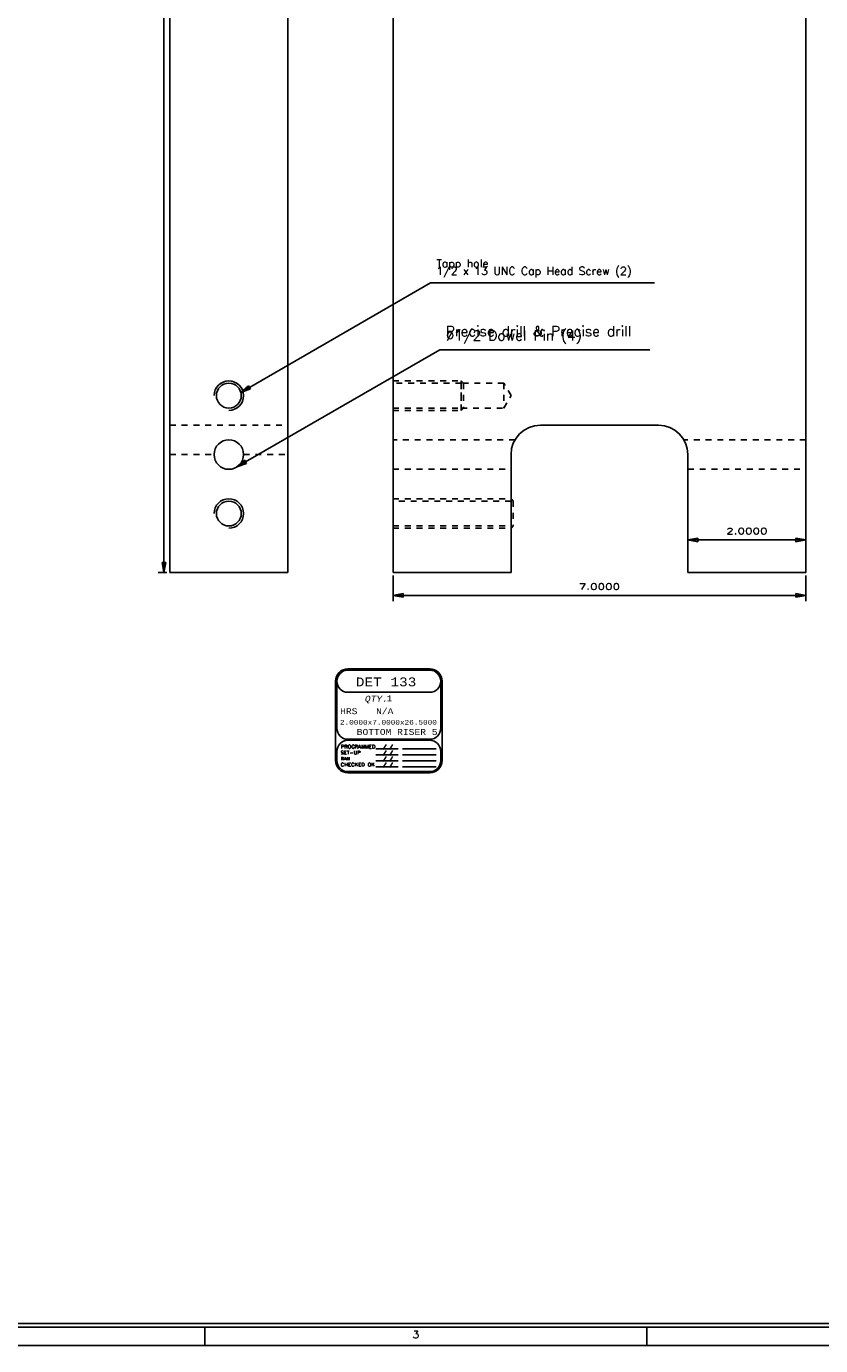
# Model space of a CAD drawing. Header units: inches. Extents: x 3 to 289, y 4 to 291.
# Tile 2 of 256: x 37 to 50, y 5 to 27. Entities that reach past the tile are written whole.
import ezdxf
from ezdxf.enums import TextEntityAlignment as Align

# ---------------------------------------------------------------- set-up
doc = ezdxf.new("R2010")
doc.units = ezdxf.units.IN
doc.header["$LTSCALE"] = 0.5
doc.header["$MEASUREMENT"] = 0
doc.linetypes.add('HIDDEN', pattern=[0.225, 0.15, -0.075])
for name, color, linetype in [('DIE', 7, 'Continuous'), ('MFB', 7, 'Continuous'), ('PLOTVIEW1', 7, 'Continuous')]:
    doc.layers.add(name, color=color, linetype=linetype)
doc.styles.add('VERO0-Simplex', font='simplex_.ttf')
doc.styles.add('VERO2-Courier New', font='cour.ttf')
doc.styles.add('VERO3-RomanS', font='romans__.ttf')
doc.styles.add('VERO5-RomanD', font='romand__.ttf')
doc.styles.add('VERO8-Courier New', font='couri.ttf')

# ---------------------------------------------------------------- blocks, each defined once
blk = doc.blocks.new('ArrowheadClosed')
at = {"color": 0}
for p, q in [((0, 0), (-1, 0.18)), ((-1, 0.18), (-1, -0.18)), ((-1, -0.18), (0, 0))]:
    blk.add_line(p, q, dxfattribs=at)

msp = doc.modelspace()

# ---------------------------------------------------------------- linework, layer by layer
at = {"layer": 'DIE', "color": 56, "linetype": 'Continuous'}
for p, q in [((39.181, 17.813), (39.181, 44.313)), ((39.231, 17.813), (39.081, 17.813))]:
    msp.add_line(p, q, dxfattribs=at)
at = {"layer": 'DIE', "color": 9, "linetype": 'Continuous'}
for p, q in [((39.281, 17.813), (39.281, 44.313)), ((41.281, 44.313), (41.281, 17.813)), ((39.281, 17.813), (41.281, 17.813))]:
    msp.add_line(p, q, dxfattribs=at)
at = {"layer": 'DIE', "color": 254, "linetype": 'HIDDEN'}
for p, q in [((39.281, 20.313), (41.281, 20.313)), ((39.281, 19.813), (40.031, 19.813)), ((40.531, 19.813), (41.281, 19.813))]:
    msp.add_line(p, q, dxfattribs=at)
at = {"layer": 'DIE', "color": 9, "linetype": 'Continuous', "extrusion": (0, 0, -1)}
for centre, radius in [((-40.281, 20.813), 0.211), ((-40.281, 19.813), 0.25), ((-40.281, 18.813), 0.211)]:
    msp.add_circle(centre, radius, dxfattribs=at)
at = {"layer": 'DIE', "color": 2, "linetype": 'Continuous'}
for centre in [(40.281, 20.813), (40.281, 18.813)]:
    msp.add_arc(centre, 0.25, 270, 180, dxfattribs=at)
at = {"layer": 'MFB', "color": 9, "linetype": 'Continuous'}
for p, q in [((43.066, 44.313), (43.066, 17.813)), ((50.066, 17.813), (50.066, 44.313)), ((45.566, 20.313), (47.566, 20.313)), ((45.066, 17.813), (45.066, 19.813)), ((48.066, 19.813), (48.066, 17.813)), ((43.066, 17.813), (45.066, 17.813)), ((48.066, 17.813), (50.066, 17.813))]:
    msp.add_line(p, q, dxfattribs=at)
at = {"layer": 'MFB', "color": 56, "linetype": 'Continuous'}
for p, q in [((40.484, 20.867), (43.7, 22.724)), ((43.7, 22.724), (47.5, 22.724)), ((40.419, 19.604), (43.861, 21.592)), ((43.861, 21.592), (47.421, 21.592)), ((48.066, 17.863), (48.066, 18.464)), ((48.066, 18.364), (50.066, 18.364)), ((50.066, 17.863), (50.066, 18.464)), ((43.066, 17.763), (43.066, 17.325)), ((50.066, 17.763), (50.066, 17.325)), ((43.066, 17.425), (50.066, 17.425))]:
    msp.add_line(p, q, dxfattribs=at)
at = {"layer": 'MFB', "color": 254, "linetype": 'HIDDEN'}
for p, q in [((43.066, 21.063), (44.223, 21.063)), ((44.223, 20.563), (44.223, 21.063)), ((44.262, 21.024), (44.223, 21.063)), ((44.223, 21.024), (43.066, 21.024)), ((44.223, 21.024), (44.223, 20.602)), ((44.945, 21.024), (44.223, 21.024)), ((44.262, 21.024), (44.262, 20.602)), ((44.945, 21.024), (44.945, 20.602)), ((45.066, 20.813), (44.945, 21.024)), ((44.945, 20.602), (45.066, 20.813)), ((43.066, 20.602), (44.223, 20.602)), ((44.223, 20.602), (44.945, 20.602)), ((44.262, 20.602), (44.223, 20.563)), ((43.066, 20.563), (44.223, 20.563)), ((45.133, 20.063), (43.066, 20.063)), ((50.066, 20.063), (47.999, 20.063)), ((43.066, 19.563), (45.066, 19.563)), ((48.066, 19.563), (50.066, 19.563)), ((43.066, 19.063), (45.066, 19.063)), ((45.066, 19.024), (43.066, 19.024)), ((45.066, 18.563), (45.066, 19.063)), ((45.105, 19.024), (45.066, 19.063)), ((45.105, 19.024), (45.105, 18.602)), ((43.066, 18.602), (45.066, 18.602)), ((45.105, 18.602), (45.066, 18.563)), ((43.066, 18.563), (45.066, 18.563))]:
    msp.add_line(p, q, dxfattribs=at)
at = {"layer": 'MFB', "color": 9, "linetype": 'Continuous', "extrusion": (0, 0, -1)}
for centre, start, end in [((-45.566, 19.813), 0, 90), ((-47.566, 19.813), 90, 180)]:
    msp.add_arc(centre, 0.5, start, end, dxfattribs=at)
at = {"layer": 'PLOTVIEW1', "color": 7, "linetype": 'Continuous'}
for p, q in [((43.688, 16.177), (42.3, 16.177)), ((43.688, 16.156), (42.3, 16.156)), ((42.092, 15.969), (42.092, 14.624)), ((42.113, 15.969), (42.113, 15.172)), ((43.875, 15.172), (43.875, 15.969)), ((43.896, 14.624), (43.896, 15.969)), ((42.3, 15.781), (43.688, 15.781)), ((42.113, 14.778), (42.113, 14.624)), ((42.3, 14.985), (43.688, 14.985)), ((43.688, 14.966), (42.3, 14.966)), ((42.772, 14.819), (43.153, 14.819)), ((43.228, 14.819), (43.799, 14.819)), ((43.875, 14.624), (43.875, 14.778)), ((42.772, 14.718), (43.153, 14.718)), ((42.772, 14.617), (43.153, 14.617)), ((43.228, 14.718), (43.799, 14.718)), ((43.228, 14.617), (43.799, 14.617)), ((42.3, 14.436), (43.688, 14.436)), ((42.3, 14.415), (43.688, 14.415)), ((42.772, 14.516), (43.153, 14.516)), ((43.228, 14.516), (43.799, 14.516))]:
    msp.add_line(p, q, dxfattribs=at)
at = {"layer": 'PLOTVIEW1', "color": 97, "linetype": 'Continuous'}
for p, q in [((3.622, 5.074), (61.122, 5.074)), ((3.622, 5.012), (61.122, 5.012)), ((39.872, 5.012), (39.872, 4.699)), ((47.372, 5.012), (47.372, 4.699)), ((3.622, 4.699), (61.122, 4.699))]:
    msp.add_line(p, q, dxfattribs=at)
at = {"layer": 'PLOTVIEW1', "color": 7, "linetype": 'Continuous'}
for centre, radius, start, end in [((42.3, 15.969), 0.209, 90, 180), ((42.3, 15.969), 0.188, 90, 180), ((42.3, 15.969), 0.188, 90, 270), ((43.688, 15.969), 0.209, 0, 90), ((43.688, 15.969), 0.188, 0, 90), ((43.688, 15.969), 0.188, 270, 90), ((42.3, 15.172), 0.188, 180, 270), ((43.688, 15.172), 0.188, 270, 0), ((42.3, 14.778), 0.188, 90, 180), ((43.688, 14.778), 0.188, 0, 90), ((42.3, 14.624), 0.209, 180, 270), ((42.3, 14.624), 0.188, 180, 270), ((43.688, 14.624), 0.188, 270, 0), ((43.688, 14.624), 0.209, 270, 0)]:
    msp.add_arc(centre, radius, start, end, dxfattribs=at)

# ---------------------------------------------------------------- block references
at = {"layer": 'DIE', "color": 56, "linetype": 'Continuous', "extrusion": (0, 0, -1), "xscale": 0.170138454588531, "yscale": 0.170138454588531, "zscale": 0.170138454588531, "rotation": 270}
msp.add_blockref('ArrowheadClosed', (-39.181, 17.813), dxfattribs=at)
at = {"layer": 'MFB', "color": 56, "linetype": 'Continuous', "extrusion": (0, 0, -1), "xscale": 0.170138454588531, "yscale": 0.170138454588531, "zscale": 0.170138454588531}
for p, rotation in [((-40.484, 20.867), 330.0000000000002), ((-40.419, 19.604), 330.0000000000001)]:
    msp.add_blockref('ArrowheadClosed', p, dxfattribs=dict(at, rotation=rotation))
for p in [(-48.066, 18.364), (-43.066, 17.425)]:
    msp.add_blockref('ArrowheadClosed', p, dxfattribs=at)
at = {"layer": 'MFB', "color": 56, "linetype": 'Continuous', "xscale": 0.170138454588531, "yscale": 0.170138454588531, "zscale": 0.170138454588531}
for p in [(50.066, 18.364), (50.066, 17.425)]:
    msp.add_blockref('ArrowheadClosed', p, dxfattribs=at)

# ---------------------------------------------------------------- texts
at = {"layer": 'MFB', "color": 7, "linetype": 'Continuous', "style": 'VERO0-Simplex', "width": 1.358929}
for s, p, p2 in [('2.0000', (48.716, 18.464), (49.416, 18.464)), ('7.0000', (46.216, 17.525), (46.916, 17.525))]:
    msp.add_text(s, height=0.1, dxfattribs=at).set_placement(p, p2, align=Align.FIT)
at = {"layer": 'MFB', "color": 7, "linetype": 'Continuous', "attachment_point": 1, "style": 'VERO0-Simplex'}
for s, insert, char_height, line_spacing_factor in [('Tapp hole\\P1/2 x 13 UNC Cap Head Screw (2)', (43.8, 23.124), 0.135, 0.575), ('Precise drill & Precise drill\\P%%c1/2 Dowel Pin (4)', (43.961, 21.992), 0.17125, 0.25625)]:
    msp.add_mtext(s, dxfattribs=dict(at, insert=insert, char_height=char_height, line_spacing_factor=line_spacing_factor))
at = {"layer": 'PLOTVIEW1', "color": 7, "linetype": 'Continuous'}
for s, height, style, width, p, p2 in [('DET 133', 0.15, 'VERO2-Courier New', 0.931388, (42.434, 15.882), (43.461, 15.882)), ('QTY.', 0.1, 'VERO8-Courier New', 0.931388, (42.588, 15.622), (42.979, 15.622)), ('1', 0.1, 'VERO2-Courier New', 0.931388, (42.955, 15.627), (43.053, 15.627)), ('HRS', 0.1, 'VERO2-Courier New', 0.931388, (42.169, 15.41), (42.462, 15.41)), ('N/A', 0.1, 'VERO2-Courier New', 0.931388, (42.778, 15.41), (43.072, 15.41)), ('2.0000x7.0000x26.5000', 0.08, 'VERO2-Courier New', 0.931388, (42.165, 15.232), (43.809, 15.232)), ('BOTTOM RISER 5', 0.1, 'VERO2-Courier New', 0.931388, (42.45, 15.058), (43.82, 15.058)), ('SET-UP', 0.0565, 'VERO3-RomanS', 1.000387, (42.177, 14.73), (42.514, 14.73)), ('PROGRAMMED', 0.0575, 'VERO3-RomanS', 1.000726, (42.18, 14.83), (42.766, 14.83)), ('/ /', 0.0563, 'VERO3-RomanS', 0.999632, (42.889, 14.829), (43.065, 14.829)), ('/ /', 0.0563, 'VERO3-RomanS', 0.999632, (42.889, 14.728), (43.065, 14.728)), ('CHECKED OK', 0.0548, 'VERO3-RomanS', 1.000182, (42.177, 14.528), (42.755, 14.528)), ('RAN', 0.0516, 'VERO3-RomanS', 1.00058, (42.18, 14.63), (42.332, 14.63)), ('/ /', 0.0563, 'VERO3-RomanS', 0.999632, (42.889, 14.626), (43.065, 14.626)), ('/ /', 0.0563, 'VERO3-RomanS', 0.999632, (42.889, 14.525), (43.065, 14.525))]:
    msp.add_text(s, height=height, dxfattribs=dict(at, style=style, width=width)).set_placement(p, p2, align=Align.FIT)
at = {"layer": 'PLOTVIEW1', "color": 56, "linetype": 'Continuous', "style": 'VERO5-RomanD', "width": 0.999731}
msp.add_text('3', height=0.125, dxfattribs=at).set_placement((43.392, 4.827), (43.509, 4.827), align=Align.FIT)

doc.saveas('drawing.dxf')
